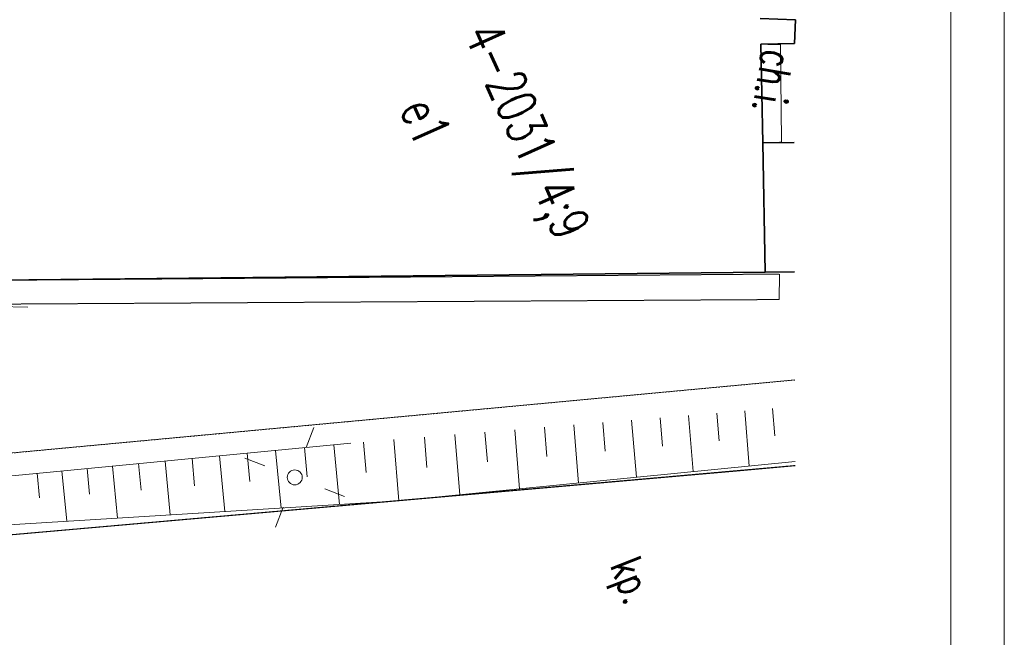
# Model space of a CAD drawing. Header units: metres. Extents: x 8472212 to 8494180, y 5728195 to 5779639.
# Tile 105 of 106: x 8485849 to 8490458, y 5763011 to 5765903. Entities that reach past the tile are written whole.
import ezdxf
from ezdxf.enums import TextEntityAlignment as Align

# ---------------------------------------------------------------- set-up
doc = ezdxf.new("R2010")
doc.units = ezdxf.units.M
doc.header["$MEASUREMENT"] = 0
for name, pattern in [('2_1', [0]), ('2_BUBZ03_01', [0]), ('2_BUBZ03_01G', [0]), ('2_KTCR02', [3, 2, -1]), ('2_KTKR01', [0]), ('2_KTPL01', [4, 3, -1]), ('3_EGBB01', [0]), ('4_SUPE_01', [0]), ('GDE', [0]), ('GUZ', [1.399999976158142, 0.699999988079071, -0.699999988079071])]:
    doc.linetypes.add(name, pattern=pattern)
doc.layers.get('0').update_dxf_attribs({"color": 250, "linetype": 'CONTINUOUS'})
for name, color, linetype, lineweight in [('!opisy', 255, 'CONTINUOUS', 9), ('0A_MJ_tabelka', 252, 'CONTINUOUS', 5), ('0A_NIEwidoczne', 222, 'CONTINUOUS', 0), ('BUBZ_L_2', 7, '2_BUBZ03_01', 18), ('Dzialki', 7, 'GDE', 18), ('EGBB_E_T_1', 7, 'CONTINUOUS', 18), ('EGBB_L_1', 7, '3_EGBB01', 35), ('EGBB_T_0', 7, 'CONTINUOUS', 18), ('KTCR_E_T_1', 7, 'CONTINUOUS', 15), ('KTCR_L_1', 7, '2_KTCR02', 18), ('KTKR_L_0', 7, '2_KTKR01', 25), ('KTPL_E_T_0', 7, 'CONTINUOUS', 15), ('KTPL_L_0', 7, '2_KTPL01', 18), ('SUPE_L_3', 1, '4_SUPE_01', 18), ('Uzytki', 7, 'GUZ', 18)]:
    doc.layers.add(name, color=color, linetype=linetype, lineweight=lineweight)
doc.styles.get("Standard").update_dxf_attribs({"font": 'Simplex.SHX', "width": 0.75})

# ---------------------------------------------------------------- blocks, each defined once
blk = doc.blocks.new('asdawqddasdasd')
at = {"color": 252, "linetype": 'Continuous', "true_color": 0x939592}
for p, q in [((8444451.040000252, 5730149.789999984), (8444380.330000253, 5730220.499999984)), ((8444663.180000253, 5730149.789999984), (8444733.890000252, 5730220.499999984)), ((8444451.040000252, 5729937.649999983), (8444380.330000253, 5729866.939999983)), ((8444663.180000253, 5729937.649999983), (8444733.890000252, 5729866.939999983))]:
    blk.add_line(p, q, dxfattribs=at)
blk.add_circle((8444557.110000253, 5730043.719999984), 35, dxfattribs=at)
at = {"layer": 'BUBZ_L_2', "color": 252, "linetype": '2_BUBZ03_01', "true_color": 0x939592, "transparency": 33554559}
for q in [(8445442.203059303, 5732213.163603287), (8444075.968512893, 5728357.436431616)]:
    blk.add_line((8444854.874490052, 5730442.354243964), q, dxfattribs=at)
at = {"layer": 'BUBZ_L_2', "color": 252, "linetype": '2_1', "true_color": 0x939592, "transparency": 33554559}
for p, q in [((8445171.828161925, 5732217.197000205), (8445293.549419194, 5732174.579419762)), ((8445128.85536477, 5732094.461198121), (8445374.32696849, 5732008.515603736)), ((8445085.524389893, 5731970.70239526), (8445209.283192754, 5731927.371420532)), ((8445041.832252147, 5731845.912064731), (8445291.412913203, 5731758.527789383)), ((8444997.775941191, 5731720.081608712), (8445123.606397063, 5731676.025297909)), ((8444953.352421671, 5731593.202358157), (8445207.110922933, 5731504.355318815)), ((8444908.558632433, 5731465.265570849), (8445036.495419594, 5731420.471781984)), ((8444863.391488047, 5731336.262432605), (8445121.397764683, 5731245.928143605)), ((8444817.847876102, 5731206.184055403), (8444947.926253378, 5731160.640443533)), ((8444771.924659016, 5731075.021476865), (8445034.24981594, 5730983.175042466)), ((8444725.618672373, 5730942.765660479), (8444857.874489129, 5730896.45967391)), ((8444678.92672643, 5730809.407493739), (8444945.643059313, 5730716.023601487)), ((8444631.845603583, 5730674.937788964), (8444766.315308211, 5730627.856666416)), ((8444584.372060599, 5730539.347281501), (8444855.553075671, 5730444.400195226)), ((8444537.372903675, 5730405.111681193), (8444671.608503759, 5730358.112524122)), ((8444492.059888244, 5730272.36242038), (8444758.090208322, 5730183.289286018)), ((8444448.277630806, 5730141.600119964), (8444579.039931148, 5730097.817862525)), ((8444405.236907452, 5730013.052522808), (8444662.332101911, 5729926.971076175)), ((8444362.925158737, 5729886.682118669), (8444489.295562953, 5729844.370370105)), ((8444321.330038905, 5729762.452032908), (8444569.790210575, 5729679.261792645)), ((8444280.439409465, 5729640.326014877), (8444402.565427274, 5729599.435385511)), ((8444240.241339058, 5729520.268428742), (8444480.356511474, 5729439.872288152)), ((8444200.724098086, 5729402.244241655), (8444318.748285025, 5729362.727000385)), ((8444161.876155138, 5729286.219013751), (8444393.92661035, 5729208.523127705)), ((8444123.686174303, 5729172.158889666), (8444237.746298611, 5729133.968908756)), ((8444086.143012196, 5729060.030586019), (8444310.399619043, 5728984.944261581)), ((8444049.235713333, 5728949.801384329), (8444159.464915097, 5728912.894085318))]:
    blk.add_line(p, q, dxfattribs=at)
at = {"layer": 'BUBZ_L_2', "color": 252, "linetype": '2_BUBZ03_01G', "true_color": 0x939592, "transparency": 33554559}
blk.add_line((8443873.866556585, 5728426.03500691), (8444517.568844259, 5730348.548755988), dxfattribs=at)
at = {"layer": 'Dzialki', "color": 252, "true_color": 0x939592, "transparency": 33554559}
blk.add_line((8442392.720880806, 5724377.50972864), (8445092.69244961, 5732367.477519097), dxfattribs=at)
at = {"layer": 'EGBB_L_1', "color": 252, "linetype": '3_EGBB01', "true_color": 0x939592, "transparency": 33554559}
for p, q in [((8443552.639325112, 5733056.295667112), (8443480.995363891, 5732908.007560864)), ((8443652.626108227, 5733006.302276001), (8443552.639325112, 5733056.295667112)), ((8443591.765140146, 5732861.462606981), (8443652.626108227, 5733006.302276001)), ((8444017.579540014, 5732682.537337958), (8443591.765140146, 5732861.462606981)), ((8444074.635194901, 5732816.964307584), (8444017.579540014, 5732682.537337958)), ((8444574.397627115, 5732446.203656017), (8444017.579540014, 5732682.537337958)), ((8444574.397627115, 5732446.203656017), (8444629.877162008, 5732571.817065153)), ((8443121.837581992, 5729087.137695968), (8444574.397627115, 5732446.203656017))]:
    blk.add_line(p, q, dxfattribs=at)
at = {"layer": 'KTCR_L_1', "color": 252, "linetype": '2_KTCR02', "true_color": 0x939592, "transparency": 33554559}
for p, q in [((8443629.901839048, 5732944.946749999), (8443591.765140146, 5732861.462606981)), ((8443629.901839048, 5732944.946749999), (8444050.30081302, 5732763.152599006)), ((8443591.765140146, 5732861.462606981), (8444017.579540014, 5732682.537337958)), ((8444017.579540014, 5732682.537337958), (8444050.30081302, 5732763.152599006)), ((8443121.837581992, 5729087.137695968), (8444610.31554401, 5732503.872777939)), ((8444610.31554401, 5732503.872777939), (8444718.485215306, 5732453.284468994)), ((8444718.485215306, 5732453.284468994), (8443189.581862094, 5728964.172594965))]:
    blk.add_line(p, q, dxfattribs=at)
at = {"layer": 'KTKR_L_0', "color": 252, "linetype": '2_KTKR01', "true_color": 0x939592, "transparency": 33554559}
for p, q in [((8445369.540590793, 5731945.049396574), (8445459.056927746, 5732205.722380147)), ((8444131.110000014, 5728338.719999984), (8445369.540590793, 5731945.049396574))]:
    blk.add_line(p, q, dxfattribs=at)
at = {"layer": 'KTPL_L_0', "color": 252, "linetype": '2_KTPL01', "true_color": 0x939592, "transparency": 33554559}
blk.add_line((8445459.056927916, 5732205.722380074), (8444131.110000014, 5728338.719999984), dxfattribs=at)
at = {"layer": 'SUPE_L_3', "color": 252, "linetype": '4_SUPE_01', "true_color": 0x939592, "transparency": 33554559}
blk.add_line((8443021.836515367, 5728593.205611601), (8443320.42032048, 5729226.330963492), dxfattribs=at)
at = {"layer": 'Uzytki', "color": 252, "true_color": 0x939592, "transparency": 33554559}
blk.add_line((8442377.994624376, 5724333.930634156), (8445092.692449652, 5732367.477519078), dxfattribs=at)
at = {"layer": 'EGBB_E_T_1', "color": 252, "true_color": 0x939592, "transparency": 33554559, "width": 0.7}
blk.add_text('e1', height=179.9999952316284, dxfattribs=at).set_placement((8443179.754701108, 5731372.400384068), align=Align.TOP_LEFT)
at = {"layer": 'EGBB_T_0', "color": 252, "true_color": 0x939592, "transparency": 33554559, "width": 0.7}
blk.add_text('4-2031/4;9', height=179.9999952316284, dxfattribs=at).set_placement((8442981.912465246, 5731609.81106703))
at = {"layer": 'KTCR_E_T_1', "color": 252, "true_color": 0x939592, "transparency": 33554559, "width": 0.7}
blk.add_text('ch.i.', height=150, rotation=326.8214886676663, dxfattribs=at).set_placement((8443776.181502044, 5732846.559282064), align=Align.MIDDLE)
at = {"layer": 'KTPL_E_T_0', "color": 252, "true_color": 0x939592, "transparency": 33554559, "width": 0.7}
blk.add_text('kp.', height=150, rotation=357.1375947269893, dxfattribs=at).set_placement((8445638.554163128, 5731267.505158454), align=Align.MIDDLE)

msp = doc.modelspace()

# ---------------------------------------------------------------- linework, layer by layer
at = {"layer": '0A_MJ_tabelka', "color": 7}
msp.add_line((8490208.010934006, 5776752.654420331), (8490208.010934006, 5756252.654426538), dxfattribs=at)
at = {"layer": '0A_NIEwidoczne', "lineweight": 0}
msp.add_line((8490458.010933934, 5777002.654420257), (8490458.010933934, 5756002.654426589), dxfattribs=at)

# ---------------------------------------------------------------- block references
at = {"layer": '!opisy', "linetype": 'Continuous', "rotation": 294}
msp.add_blockref('asdawqddasdasd', (-182229.224188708, 11147627.75294308), dxfattribs=at)

doc.saveas('drawing.dxf')
